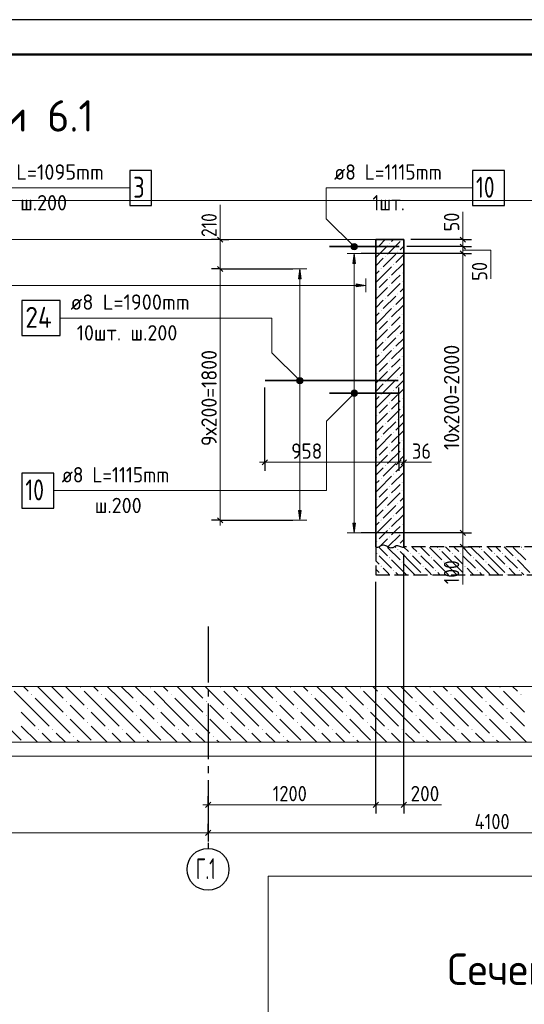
# Model space of a CAD drawing. Header units: millimetres. Extents: x 0 to 59400, y 0 to 42000.
# Tile 9 of 31: x 13649 to 20869, y 27897 to 42000. Entities that reach past the tile are written whole.
import ezdxf

# ---------------------------------------------------------------- set-up
doc = ezdxf.new("R2010")
doc.units = ezdxf.units.MM
doc.linetypes.add('______2', pattern=[270, 200, -70])
doc.linetypes.add('______5', pattern=[1100, 800, -100, 100, -100])
for name, color, linetype, lineweight in [('Standard', 7, 'Continuous', 25), ('ЖБ Перекрытие нижний уровень с отделкой', 7, '______2', 25), ('ЖБ Стена верхний уровень', 7, 'Continuous', 35), ('Заголовок чертежа', 7, 'Continuous', 25), ('Позиционная метка линия выноска', 7, 'Continuous', 13), ('Примечания', 7, 'Continuous', 13), ('Размерная линия_ общее', 7, 'Continuous', 13), ('Стена обрамление П-обр.', 7, 'Continuous', 35), ('Фоновоя арматура Х1', 52, 'Continuous', 25)]:
    doc.layers.add(name, color=color, linetype=linetype, lineweight=lineweight)
doc.layers.add('Оси', color=7, linetype='______5')
doc.layers.add('Размерная выноска', color=7, linetype='Continuous')
doc.layers.add('Стена ДОП арматура У', color=7, linetype='Continuous', lineweight=35, true_color=0x5a2814)
doc.styles.add('ISOCPEUR', font='txt')

msp = doc.modelspace()

# ---------------------------------------------------------------- hatches: boundary and pattern name
at = {"layer": 'ЖБ Перекрытие нижний уровень с отделкой', "linetype": 'Continuous', "lineweight": 18, "transparency": 33554687}
for points in [[(19055, 34412), (19061, 34418), (19068, 34412), (19061, 34405)], [(19655, 34412), (19661, 34418), (19668, 34412), (19661, 34405)], [(20255, 34412), (20261, 34418), (20268, 34412), (20261, 34405)], [(20855, 34412), (20861, 34418), (20868, 34412), (20861, 34405)], [(18755, 34352), (18761, 34358), (18768, 34352), (18761, 34345)], [(18935, 34292), (18941, 34298), (18948, 34292), (18941, 34285)], [(19235, 34352), (19241, 34358), (19248, 34352), (19241, 34345)], [(19355, 34352), (19361, 34358), (19368, 34352), (19361, 34345)], [(19535, 34292), (19541, 34298), (19548, 34292), (19541, 34285)], [(19835, 34352), (19841, 34358), (19848, 34352), (19841, 34345)], [(19955, 34352), (19961, 34358), (19968, 34352), (19961, 34345)], [(20135, 34292), (20141, 34298), (20148, 34292), (20141, 34285)], [(20435, 34352), (20441, 34358), (20448, 34352), (20441, 34345)], [(20555, 34352), (20561, 34358), (20568, 34352), (20561, 34345)], [(20735, 34292), (20741, 34298), (20748, 34292), (20741, 34285)], [(18815, 34172), (18821, 34178), (18828, 34172), (18821, 34165)], [(19115, 34232), (19121, 34238), (19128, 34232), (19121, 34225)], [(19415, 34172), (19421, 34178), (19428, 34172), (19421, 34165)], [(19715, 34232), (19721, 34238), (19728, 34232), (19721, 34225)], [(20015, 34172), (20021, 34178), (20028, 34172), (20021, 34165)], [(20315, 34232), (20321, 34238), (20328, 34232), (20321, 34225)], [(20615, 34172), (20621, 34178), (20628, 34172), (20621, 34165)], [(18815, 34052), (18821, 34058), (18828, 34052), (18826, 34050), (18816, 34050)], [(18995, 34112), (19001, 34118), (19008, 34112), (19001, 34105)], [(19415, 34052), (19421, 34058), (19428, 34052), (19426, 34050), (19416, 34050)], [(19595, 34112), (19601, 34118), (19608, 34112), (19601, 34105)], [(20015, 34052), (20021, 34058), (20028, 34052), (20026, 34050), (20016, 34050)], [(20195, 34112), (20201, 34118), (20208, 34112), (20201, 34105)], [(20615, 34052), (20621, 34058), (20628, 34052), (20626, 34050), (20616, 34050)], [(20795, 34112), (20801, 34118), (20808, 34112), (20801, 34105)]]:
    msp.add_hatch(color=7, dxfattribs=at).paths.add_polyline_path(points, flags=16)
at = {"layer": 'ЖБ Стена верхний уровень', "linetype": 'Continuous', "lineweight": 18, "transparency": 33554687}
for points in [[(18936, 38792), (18941, 38797), (18946, 38792), (18941, 38787)], [(19124, 38850), (19121, 38847), (19118, 38850)], [(18756, 38732), (18761, 38737), (18766, 38732), (18761, 38727)], [(19056, 38672), (19061, 38677), (19066, 38672), (19061, 38667)], [(18876, 38612), (18881, 38617), (18886, 38612), (18881, 38607)], [(18816, 38432), (18821, 38437), (18826, 38432), (18821, 38427)], [(18996, 38492), (19001, 38497), (19006, 38492), (19001, 38487)], [(19116, 38372), (19121, 38377), (19126, 38372), (19121, 38367)], [(18936, 38312), (18941, 38317), (18946, 38312), (18941, 38307)], [(19116, 38252), (19121, 38257), (19126, 38252), (19121, 38247)], [(18756, 38132), (18761, 38137), (18766, 38132), (18761, 38127)], [(18936, 38192), (18941, 38197), (18946, 38192), (18941, 38187)], [(18876, 38012), (18881, 38017), (18886, 38012), (18881, 38007)], [(19056, 38072), (19061, 38077), (19066, 38072), (19061, 38067)], [(18816, 37832), (18821, 37837), (18826, 37832), (18821, 37827)], [(18996, 37892), (19001, 37897), (19006, 37892), (19001, 37887)], [(18936, 37712), (18941, 37717), (18946, 37712), (18941, 37707)], [(19116, 37772), (19121, 37777), (19126, 37772), (19121, 37767)], [(19116, 37652), (19121, 37657), (19126, 37652), (19121, 37647)], [(18756, 37532), (18761, 37537), (18766, 37532), (18761, 37527)], [(18936, 37592), (18941, 37597), (18946, 37592), (18941, 37587)], [(18876, 37412), (18881, 37417), (18886, 37412), (18881, 37407)], [(19056, 37472), (19061, 37477), (19066, 37472), (19061, 37467)], [(18816, 37232), (18821, 37237), (18826, 37232), (18821, 37227)], [(18996, 37292), (19001, 37297), (19006, 37292), (19001, 37287)], [(18936, 37112), (18941, 37117), (18946, 37112), (18941, 37107)], [(19116, 37172), (19121, 37177), (19126, 37172), (19121, 37167)], [(18936, 36992), (18941, 36997), (18946, 36992), (18941, 36987)], [(19116, 37052), (19121, 37057), (19126, 37052), (19121, 37047)], [(18756, 36932), (18761, 36937), (18766, 36932), (18761, 36927)], [(18876, 36812), (18881, 36817), (18886, 36812), (18881, 36807)], [(19056, 36872), (19061, 36877), (19066, 36872), (19061, 36867)], [(18996, 36692), (19001, 36697), (19006, 36692), (19001, 36687)], [(18816, 36632), (18821, 36637), (18826, 36632), (18821, 36627)], [(19116, 36572), (19121, 36577), (19126, 36572), (19121, 36567)], [(18936, 36512), (18941, 36517), (18946, 36512), (18941, 36507)], [(18936, 36392), (18941, 36397), (18946, 36392), (18941, 36387)], [(19116, 36452), (19121, 36457), (19126, 36452), (19121, 36447)], [(18756, 36332), (18761, 36337), (18766, 36332), (18761, 36327)], [(19056, 36272), (19061, 36277), (19066, 36272), (19061, 36267)], [(18876, 36212), (18881, 36217), (18886, 36212), (18881, 36207)], [(18816, 36032), (18821, 36037), (18826, 36032), (18821, 36027)], [(18996, 36092), (19001, 36097), (19006, 36092), (19001, 36087)], [(19116, 35972), (19121, 35977), (19126, 35972), (19121, 35967)], [(18936, 35912), (18941, 35917), (18946, 35912), (18941, 35907)], [(19116, 35852), (19121, 35857), (19126, 35852), (19121, 35847)], [(18756, 35732), (18761, 35737), (18766, 35732), (18761, 35727)], [(18936, 35792), (18941, 35797), (18946, 35792), (18941, 35787)], [(18876, 35612), (18881, 35617), (18886, 35612), (18881, 35607)], [(19056, 35672), (19061, 35677), (19066, 35672), (19061, 35667)], [(18816, 35432), (18821, 35437), (18826, 35432), (18821, 35427)], [(18996, 35492), (19001, 35497), (19006, 35492), (19001, 35487)], [(18936, 35312), (18941, 35317), (18946, 35312), (18941, 35307)], [(19116, 35372), (19121, 35377), (19126, 35372), (19121, 35367)], [(18756, 35132), (18761, 35137), (18766, 35132), (18761, 35127)], [(18936, 35192), (18941, 35197), (18946, 35192), (18941, 35187)], [(19116, 35252), (19121, 35257), (19126, 35252), (19121, 35247)], [(18876, 35012), (18881, 35017), (18886, 35012), (18881, 35007)], [(19056, 35072), (19061, 35077), (19066, 35072), (19061, 35067)], [(18816, 34832), (18821, 34837), (18826, 34832), (18821, 34827)], [(18996, 34892), (19001, 34897), (19006, 34892), (19001, 34887)], [(18936, 34712), (18941, 34717), (18946, 34712), (18941, 34707)], [(19116, 34772), (19121, 34777), (19126, 34772), (19121, 34767)], [(18936, 34592), (18941, 34597), (18946, 34592), (18941, 34587)], [(19116, 34652), (19121, 34657), (19126, 34652), (19121, 34647)], [(18756, 34532), (18761, 34537), (18766, 34532), (18761, 34527)], [(19056, 34472), (19061, 34477), (19066, 34472), (19061, 34467)]]:
    msp.add_hatch(color=7, dxfattribs=at).paths.add_polyline_path(points, flags=16)
at = {"layer": 'Позиционная метка линия выноска', "linetype": 'Continuous', "lineweight": 13, "transparency": 33554687}
for points in [[(18392, 38761), (18423, 38793), (18403, 38782)], [(18423, 38793), (18392, 38761), (18392, 38738)], [(18423, 38793), (18392, 38738), (18446, 38793)], [(18446, 38793), (18392, 38738), (18403, 38718)], [(18446, 38793), (18403, 38718), (18467, 38782)], [(18467, 38782), (18403, 38718), (18423, 38707)], [(18467, 38782), (18423, 38707), (18478, 38761)], [(18478, 38761), (18423, 38707), (18446, 38707)], [(18478, 38761), (18446, 38707), (18478, 38738)], [(18478, 38738), (18446, 38707), (18467, 38718)], [(17614, 36841), (17646, 36873), (17625, 36862)], [(17646, 36873), (17614, 36841), (17614, 36818)], [(17646, 36873), (17614, 36818), (17669, 36873)], [(17669, 36873), (17614, 36818), (17625, 36798)], [(17669, 36873), (17625, 36798), (17689, 36862)], [(17689, 36862), (17625, 36798), (17646, 36787)], [(17689, 36862), (17646, 36787), (17700, 36841)], [(17700, 36841), (17646, 36787), (17669, 36787)], [(17700, 36841), (17669, 36787), (17700, 36818)], [(17700, 36818), (17669, 36787), (17689, 36798)], [(18394, 36661), (18469, 36618), (18406, 36682)], [(18406, 36682), (18481, 36638), (18426, 36693)], [(18406, 36682), (18469, 36618), (18481, 36638)], [(18426, 36693), (18481, 36638), (18481, 36661)], [(18426, 36693), (18481, 36661), (18449, 36693)], [(18449, 36693), (18481, 36661), (18469, 36682)], [(18394, 36638), (18449, 36607), (18394, 36661)], [(18394, 36661), (18449, 36607), (18469, 36618)], [(18426, 36607), (18394, 36638), (18406, 36618)], [(18394, 36638), (18426, 36607), (18449, 36607)]]:
    msp.add_hatch(color=7, dxfattribs=at).paths.add_polyline_path(points)
at = {"layer": 'Стена ДОП арматура У', "linetype": 'Continuous', "lineweight": 13, "transparency": 33554687}
msp.add_hatch(color=7, dxfattribs=at).paths.add_polyline_path([(17677, 38290), (17657, 38430), (17637, 38290)])
msp.add_hatch(color=7, dxfattribs=at).paths.add_polyline_path([(17677, 34970), (17657, 34830), (17637, 34970)], flags=16)
at = {"layer": 'Стена обрамление П-обр.', "linetype": 'Continuous', "lineweight": 13, "transparency": 33554687}
for points in [[(18455, 38510), (18435, 38650), (18415, 38510)], [(18464, 38175), (18604, 38195), (18464, 38215)]]:
    msp.add_hatch(color=7, dxfattribs=at).paths.add_polyline_path(points)
msp.add_hatch(color=7, dxfattribs=at).paths.add_polyline_path([(18455, 34790), (18435, 34650), (18415, 34790)], flags=16)
at = {"layer": 'Фоновоя арматура Х1', "linetype": 'Continuous', "lineweight": 18, "transparency": 33554687}
for points in [[(14515, 32432), (14521, 32438), (14528, 32432), (14521, 32425)], [(15515, 32432), (15521, 32438), (15528, 32432), (15521, 32425)], [(16515, 32432), (16521, 32438), (16528, 32432), (16521, 32425)], [(17515, 32432), (17521, 32438), (17528, 32432), (17521, 32425)], [(18515, 32432), (18521, 32438), (18528, 32432), (18521, 32425)], [(19515, 32432), (19521, 32438), (19528, 32432), (19521, 32425)], [(20515, 32432), (20521, 32438), (20528, 32432), (20521, 32425)], [(13815, 32332), (13821, 32338), (13828, 32332), (13821, 32325)], [(14815, 32332), (14821, 32338), (14828, 32332), (14821, 32325)], [(15815, 32332), (15821, 32338), (15828, 32332), (15821, 32325)], [(16815, 32332), (16821, 32338), (16828, 32332), (16821, 32325)], [(17815, 32332), (17821, 32338), (17828, 32332), (17821, 32325)], [(18815, 32332), (18821, 32338), (18828, 32332), (18821, 32325)], [(19815, 32332), (19821, 32338), (19828, 32332), (19821, 32325)], [(20815, 32332), (20821, 32338), (20828, 32332), (20821, 32325)], [(14315, 32232), (14321, 32238), (14328, 32232), (14321, 32225)], [(15315, 32232), (15321, 32238), (15328, 32232), (15321, 32225)], [(16315, 32232), (16321, 32238), (16328, 32232), (16321, 32225)], [(17315, 32232), (17321, 32238), (17328, 32232), (17321, 32225)], [(18315, 32232), (18321, 32238), (18328, 32232), (18321, 32225)], [(19315, 32232), (19321, 32238), (19328, 32232), (19321, 32225)], [(20315, 32232), (20321, 32238), (20328, 32232), (20321, 32225)], [(14315, 32032), (14321, 32038), (14328, 32032), (14321, 32025)], [(14615, 32132), (14621, 32138), (14628, 32132), (14621, 32125)], [(15315, 32032), (15321, 32038), (15328, 32032), (15321, 32025)], [(15615, 32132), (15621, 32138), (15628, 32132), (15621, 32125)], [(16315, 32032), (16321, 32038), (16328, 32032), (16321, 32025)], [(16615, 32132), (16621, 32138), (16628, 32132), (16621, 32125)], [(17315, 32032), (17321, 32038), (17328, 32032), (17321, 32025)], [(17615, 32132), (17621, 32138), (17628, 32132), (17621, 32125)], [(18315, 32032), (18321, 32038), (18328, 32032), (18321, 32025)], [(18615, 32132), (18621, 32138), (18628, 32132), (18621, 32125)], [(19315, 32032), (19321, 32038), (19328, 32032), (19321, 32025)], [(19615, 32132), (19621, 32138), (19628, 32132), (19621, 32125)], [(20315, 32032), (20321, 32038), (20328, 32032), (20321, 32025)], [(20615, 32132), (20621, 32138), (20628, 32132), (20621, 32125)], [(14615, 31932), (14621, 31938), (14628, 31932), (14621, 31925)], [(15615, 31932), (15621, 31938), (15628, 31932), (15621, 31925)], [(16615, 31932), (16621, 31938), (16628, 31932), (16621, 31925)], [(17615, 31932), (17621, 31938), (17628, 31932), (17621, 31925)], [(18615, 31932), (18621, 31938), (18628, 31932), (18621, 31925)], [(19615, 31932), (19621, 31938), (19628, 31932), (19621, 31925)], [(20615, 31932), (20621, 31938), (20628, 31932), (20621, 31925)], [(13915, 31832), (13921, 31838), (13928, 31832), (13921, 31825)], [(14115, 31832), (14121, 31838), (14128, 31832), (14121, 31825)], [(14415, 31732), (14421, 31738), (14428, 31732), (14421, 31725)], [(14915, 31832), (14921, 31838), (14928, 31832), (14921, 31825)], [(15115, 31832), (15121, 31838), (15128, 31832), (15121, 31825)], [(15415, 31732), (15421, 31738), (15428, 31732), (15421, 31725)], [(15915, 31832), (15921, 31838), (15928, 31832), (15921, 31825)], [(16115, 31832), (16121, 31838), (16128, 31832), (16121, 31825)], [(16415, 31732), (16421, 31738), (16428, 31732), (16421, 31725)], [(16915, 31832), (16921, 31838), (16928, 31832), (16921, 31825)], [(17115, 31832), (17121, 31838), (17128, 31832), (17121, 31825)], [(17415, 31732), (17421, 31738), (17428, 31732), (17421, 31725)], [(17915, 31832), (17921, 31838), (17928, 31832), (17921, 31825)], [(18115, 31832), (18121, 31838), (18128, 31832), (18121, 31825)], [(18415, 31732), (18421, 31738), (18428, 31732), (18421, 31725)], [(18915, 31832), (18921, 31838), (18928, 31832), (18921, 31825)], [(19115, 31832), (19121, 31838), (19128, 31832), (19121, 31825)], [(19415, 31732), (19421, 31738), (19428, 31732), (19421, 31725)], [(19915, 31832), (19921, 31838), (19928, 31832), (19921, 31825)], [(20115, 31832), (20121, 31838), (20128, 31832), (20121, 31825)], [(20415, 31732), (20421, 31738), (20428, 31732), (20421, 31725)]]:
    msp.add_hatch(color=7, dxfattribs=at).paths.add_polyline_path(points, flags=16)

# ---------------------------------------------------------------- linework, layer by layer
at = {"layer": 'Standard', "color": 7, "linetype": 'Continuous', "lineweight": 13, "transparency": 33554687}
for p, q in [((16519, 38850), (16519, 38925)), ((19989, 38850), (19989, 38925)), ((19989, 38750), (19989, 38650)), ((19989, 38650), (19989, 34650)), ((16519, 38430), (16519, 34830)), ((17156, 35661), (17081, 35661)), ((17156, 35661), (19072, 35661)), ((19072, 35661), (19144, 35661)), ((19144, 35661), (19219, 35661)), ((16519, 34830), (16519, 34755)), ((19989, 34650), (19989, 34450)), ((19989, 34450), (19989, 34375))]:
    msp.add_line(p, q, dxfattribs=at)
at = {"layer": 'Standard', "color": 7, "linetype": 'Continuous', "lineweight": 18, "transparency": 33554687}
msp.add_line((18744, 38850), (6044, 38850), dxfattribs=at)
at = {"layer": 'Standard', "color": 7, "linetype": 'Continuous', "lineweight": -3, "transparency": 33554687}
for p, q in [((16519, 38850), (16394, 38850)), ((16519, 38850), (16644, 38850)), ((16519, 38850), (16531, 38850)), ((19989, 38850), (19864, 38850)), ((19989, 38850), (20114, 38850)), ((19989, 38750), (19864, 38750)), ((19989, 38650), (19864, 38650)), ((19989, 38750), (20114, 38750)), ((19989, 38650), (20114, 38650)), ((16519, 38430), (16394, 38430)), ((16519, 38430), (16644, 38430)), ((16519, 38430), (17557, 38430)), ((17156, 35661), (17156, 36730)), ((17156, 35661), (17156, 35786)), ((19072, 35661), (19072, 35786)), ((19144, 35661), (19144, 35786)), ((17156, 35661), (17156, 35536)), ((19072, 35661), (19072, 35536)), ((19144, 35661), (19144, 35536)), ((19144, 35661), (19144, 35661)), ((16519, 34830), (16394, 34830)), ((16519, 34830), (16644, 34830)), ((16519, 34830), (17557, 34830)), ((19989, 34650), (19864, 34650)), ((19989, 34650), (20114, 34650)), ((19989, 34450), (19864, 34450)), ((19989, 34450), (20114, 34450)), ((19989, 34450), (19989, 34450))]:
    msp.add_line(p, q, dxfattribs=at)
at = {"layer": 'Standard', "color": 7, "linetype": 'Continuous', "lineweight": 25, "transparency": 33554687}
for p, q in [((16481, 38887), (16556, 38812)), ((19951, 38887), (20026, 38812)), ((19951, 38787), (20026, 38712)), ((19951, 38687), (20026, 38612)), ((16481, 38467), (16556, 38392)), ((17119, 35623), (17194, 35698)), ((19035, 35623), (19110, 35698)), ((19107, 35623), (19182, 35698)), ((16481, 34867), (16556, 34792)), ((19951, 34687), (20026, 34612)), ((19951, 34487), (20026, 34412))]:
    msp.add_line(p, q, dxfattribs=at)
msp.add_lwpolyline([(0, 0), (59400, 0), (59400, 42000), (0, 42000), (0, 0)], close=True, dxfattribs=at)
at = {"layer": 'Standard', "color": 7, "linetype": 'Continuous', "lineweight": 50, "transparency": 33554687}
msp.add_lwpolyline([(2000, 41500), (58900, 41500), (58900, 500), (2000, 500), (2000, 41500)], close=True, dxfattribs=at)
at = {"layer": 'Standard', "color": 7, "linetype": 'Continuous', "lineweight": 25, "transparency": 33554687}
msp.add_lwpolyline([(58900, 41500), (2000, 41500), (2000, 500), (58900, 500), (58900, 41500)], dxfattribs=at)
at = {"layer": 'Standard', "color": 254, "linetype": 'Continuous', "lineweight": 18, "true_color": 0xc4c4ff, "transparency": 33554687}
msp.add_lwpolyline([(4284, 31450), (25544, 31450), (25544, 39410), (4284, 39410), (4284, 31450)], dxfattribs=at)
at = {"layer": 'Standard', "color": 7, "linetype": 'Continuous', "lineweight": 13, "transparency": 33554687}
for points in [[(16519, 38850), (16519, 38780), (16519, 38780), (16519, 38430)], [(19989, 38850), (19989, 38788), (19989, 38788), (19989, 38750)], [(58900, 29734), (17203, 29734), (17203, 3500), (58900, 3500), (58900, 29734)]]:
    msp.add_lwpolyline(points, dxfattribs=at)
at = {"layer": 'Standard', "color": 7, "linetype": 'Continuous', "lineweight": -3, "transparency": 33554687}
for points in [[(19989, 38850), (19972, 38850), (19972, 38850), (19972, 38850), (19972, 38850), (19244, 38850)], [(19989, 38650), (19972, 38650), (19972, 38650), (19972, 38650), (19972, 38650), (18535, 38650)], [(19989, 38750), (19972, 38750), (19972, 38750), (19972, 38750), (19972, 38750), (19188, 38750)], [(19072, 35661), (19072, 35678), (19072, 35678), (19072, 35899), (19072, 35899), (19072, 36730)], [(19989, 34650), (19972, 34650), (19972, 34650), (18535, 34650)]]:
    msp.add_lwpolyline(points, dxfattribs=at)
at = {"layer": 'ЖБ Перекрытие нижний уровень с отделкой', "color": 7, "linetype": '______2', "lineweight": 25, "transparency": 33554687}
for p, q in [((18744, 34450), (18744, 34050)), ((24044, 34450), (19144, 34450)), ((18744, 34050), (24544, 34050))]:
    msp.add_line(p, q, dxfattribs=at)
at = {"layer": 'ЖБ Перекрытие нижний уровень с отделкой', "color": 9, "linetype": 'Continuous', "lineweight": 18, "true_color": 0xc7c7c7, "transparency": 33554687}
for p, q in [((18783, 34450), (18911, 34322)), ((18911, 34442), (19091, 34262)), ((19023, 34450), (19031, 34442)), ((19143, 34450), (19211, 34382)), ((19271, 34442), (19263, 34450)), ((19331, 34382), (19271, 34442)), ((19383, 34450), (19511, 34322)), ((19511, 34442), (19691, 34262)), ((19623, 34450), (19631, 34442)), ((19743, 34450), (19811, 34382)), ((19871, 34442), (19863, 34450)), ((19931, 34382), (19871, 34442)), ((19983, 34450), (20111, 34322)), ((20111, 34442), (20291, 34262)), ((20223, 34450), (20231, 34442)), ((20343, 34450), (20411, 34382)), ((20471, 34442), (20463, 34450)), ((20531, 34382), (20471, 34442)), ((20583, 34450), (20711, 34322)), ((20711, 34442), (20891, 34262)), ((20823, 34450), (20831, 34442)), ((18791, 34322), (18971, 34142)), ((19271, 34202), (19091, 34382)), ((19271, 34322), (19391, 34202)), ((19391, 34322), (19571, 34142)), ((19871, 34202), (19691, 34382)), ((19871, 34322), (19991, 34202)), ((19991, 34322), (20171, 34142)), ((20471, 34202), (20291, 34382)), ((20471, 34322), (20591, 34202)), ((20591, 34322), (20771, 34142)), ((18744, 34248), (18791, 34202)), ((18911, 34082), (18851, 34142)), ((19151, 34082), (18971, 34262)), ((19151, 34202), (19271, 34082)), ((19271, 34202), (19391, 34082)), ((19511, 34082), (19451, 34142)), ((19751, 34082), (19571, 34262)), ((19751, 34202), (19871, 34082)), ((19871, 34202), (19991, 34082)), ((20111, 34082), (20051, 34142)), ((20351, 34082), (20171, 34262)), ((20351, 34202), (20471, 34082)), ((20471, 34202), (20591, 34082)), ((20711, 34082), (20651, 34142)), ((20951, 34082), (20771, 34262)), ((18744, 34128), (18791, 34082)), ((18943, 34050), (18911, 34082)), ((19031, 34082), (19063, 34050)), ((19151, 34082), (19183, 34050)), ((19271, 34082), (19303, 34050)), ((19543, 34050), (19511, 34082)), ((19631, 34082), (19663, 34050)), ((19751, 34082), (19783, 34050)), ((19871, 34082), (19903, 34050)), ((20143, 34050), (20111, 34082)), ((20231, 34082), (20263, 34050)), ((20351, 34082), (20383, 34050)), ((20471, 34082), (20503, 34050)), ((20743, 34050), (20711, 34082)), ((20831, 34082), (20863, 34050))]:
    msp.add_line(p, q, dxfattribs=at)
at = {"layer": 'ЖБ Стена верхний уровень', "color": 251, "linetype": 'Continuous', "lineweight": 18, "true_color": 0x494949, "transparency": 33554687}
for p, q in [((18759, 38850), (18744, 38835)), ((18879, 38850), (18791, 38762)), ((19091, 38822), (18911, 38642)), ((18971, 38822), (18999, 38850)), ((18911, 38762), (18744, 38595)), ((19144, 38755), (19091, 38702)), ((18744, 38475), (18851, 38582)), ((19031, 38642), (18851, 38462)), ((19144, 38515), (18971, 38342)), ((19144, 38635), (19031, 38522)), ((18791, 38402), (18744, 38355)), ((18791, 38282), (18971, 38462)), ((18791, 38282), (18744, 38235)), ((18911, 38282), (18791, 38162)), ((19091, 38222), (18911, 38042)), ((18971, 38222), (19031, 38282)), ((19031, 38282), (19091, 38342)), ((18911, 38162), (18744, 37995)), ((19144, 38155), (19091, 38102)), ((18744, 37875), (18851, 37982)), ((19031, 38042), (18851, 37862)), ((19144, 38035), (19031, 37922)), ((18791, 37802), (18744, 37755)), ((18791, 37682), (18971, 37862)), ((19144, 37915), (18971, 37742)), ((18791, 37682), (18744, 37635)), ((18911, 37682), (18791, 37562)), ((18971, 37622), (19031, 37682)), ((19031, 37682), (19091, 37742)), ((18911, 37562), (18744, 37395)), ((19091, 37622), (18911, 37442)), ((19144, 37555), (19091, 37502)), ((18744, 37275), (18851, 37382)), ((19031, 37442), (18851, 37262)), ((19144, 37435), (19031, 37322)), ((18791, 37082), (18971, 37262)), ((19144, 37315), (18971, 37142)), ((18791, 37202), (18744, 37155)), ((19031, 37082), (19091, 37142)), ((18791, 37082), (18744, 37035)), ((18911, 36962), (18744, 36795)), ((18911, 37082), (18791, 36962)), ((19091, 37022), (18911, 36842)), ((18971, 37022), (19031, 37082)), ((19144, 36955), (19091, 36902)), ((19031, 36842), (18851, 36662)), ((19144, 36835), (19031, 36722)), ((18744, 36675), (18851, 36782)), ((19144, 36715), (18971, 36542)), ((18791, 36602), (18744, 36555)), ((18791, 36482), (18971, 36662)), ((19031, 36482), (19091, 36542)), ((18791, 36482), (18744, 36435)), ((18911, 36482), (18791, 36362)), ((19091, 36422), (18911, 36242)), ((18971, 36422), (19031, 36482)), ((18911, 36362), (18744, 36195)), ((19144, 36355), (19091, 36302)), ((18744, 36075), (18851, 36182)), ((19031, 36242), (18851, 36062)), ((19144, 36115), (18971, 35942)), ((19144, 36235), (19031, 36122)), ((18791, 36002), (18744, 35955)), ((18791, 35882), (18971, 36062)), ((18791, 35882), (18744, 35835)), ((18911, 35882), (18791, 35762)), ((19091, 35822), (18911, 35642)), ((18971, 35822), (19031, 35882)), ((19031, 35882), (19091, 35942)), ((18911, 35762), (18744, 35595)), ((19144, 35755), (19091, 35702)), ((18744, 35475), (18851, 35582)), ((19031, 35642), (18851, 35462)), ((19144, 35635), (19031, 35522)), ((18791, 35402), (18744, 35355)), ((18791, 35282), (18971, 35462)), ((19144, 35515), (18971, 35342)), ((18791, 35282), (18744, 35235)), ((18911, 35282), (18791, 35162)), ((18971, 35222), (19031, 35282)), ((19031, 35282), (19091, 35342)), ((18911, 35162), (18744, 34995)), ((19091, 35222), (18911, 35042)), ((19144, 35155), (19091, 35102)), ((18744, 34875), (18851, 34982)), ((19031, 35042), (18851, 34862)), ((19144, 35035), (19031, 34922)), ((18791, 34682), (18971, 34862)), ((19144, 34915), (18971, 34742)), ((18791, 34802), (18744, 34755)), ((19031, 34682), (19091, 34742)), ((18791, 34682), (18744, 34635)), ((18911, 34682), (18791, 34562)), ((18911, 34562), (18799, 34450)), ((19091, 34622), (18919, 34450)), ((18971, 34622), (19031, 34682)), ((19144, 34555), (19091, 34502))]:
    msp.add_line(p, q, dxfattribs=at)
at = {"layer": 'ЖБ Стена верхний уровень', "color": 7, "linetype": 'Continuous', "lineweight": 35, "transparency": 33554687}
for p, q in [((18744, 38850), (18744, 34450)), ((19144, 38850), (18744, 38850)), ((19144, 34450), (19144, 38850))]:
    msp.add_line(p, q, dxfattribs=at)
at = {"layer": 'Оси', "color": 8, "linetype": '______5', "lineweight": -3, "transparency": 33554687}
msp.add_line((16344, 33308), (16344, 30130), dxfattribs=at)
at = {"layer": 'Оси', "color": 7, "linetype": 'Continuous', "lineweight": -3, "transparency": 33554687}
msp.add_circle((16344, 29830), 300, dxfattribs=at)
at = {"layer": 'Позиционная метка линия выноска', "color": 7, "linetype": 'Continuous', "lineweight": 13, "transparency": 33554687}
for p, q in [((18403, 38782), (18403, 38782)), ((18403, 38718), (18403, 38718)), ((18467, 38782), (18467, 38782)), ((18467, 38718), (18467, 38718)), ((17625, 36862), (17625, 36862)), ((17689, 36862), (17689, 36862)), ((17625, 36798), (17625, 36798)), ((17689, 36798), (17689, 36798)), ((18406, 36682), (18406, 36682)), ((18469, 36682), (18469, 36682)), ((18406, 36618), (18406, 36618)), ((18469, 36618), (18469, 36618))]:
    msp.add_line(p, q, dxfattribs=at)
for points in [[(15216, 39590), (13004, 39590), (13004, 38595), (12604, 38195)], [(20128, 39590), (18035, 39590), (18035, 39150), (18435, 38750)], [(14240, 37727), (17257, 37727), (17257, 37230), (17657, 36830)], [(14146, 35255), (18038, 35255), (18038, 36250), (18438, 36650)]]:
    msp.add_lwpolyline(points, dxfattribs=at)
for centre in [(18435, 38750), (17657, 36830), (18438, 36650)]:
    msp.add_circle(centre, 45, dxfattribs=at)
at = {"layer": 'Примечания', "color": 7, "linetype": 'Continuous', "lineweight": 25, "transparency": 33554687}
msp.add_line((19144, 34445), (19144, 34445), dxfattribs=at)
msp.add_lwpolyline([(18744, 34445), (18759, 34445), (18775, 34446), (18790, 34450), (18801, 34457), (18811, 34465), (18823, 34471), (18838, 34475), (18853, 34477), (18869, 34475), (18883, 34471), (18897, 34466), (18909, 34459), (18920, 34452), (18932, 34446), (18945, 34440), (18960, 34437), (18976, 34438), (18992, 34441), (19004, 34447), (19014, 34455), (19025, 34462), (19039, 34467), (19055, 34468), (19070, 34465), (19084, 34460), (19098, 34455), (19112, 34450), (19126, 34446), (19141, 34443), (19144, 34443)], dxfattribs=at)
at = {"layer": 'Размерная выноска', "color": 7, "linetype": 'Continuous', "lineweight": 13, "transparency": 33554687}
for p, q in [((16519, 38850), (16519, 39350)), ((19989, 38850), (19989, 39250)), ((19144, 35661), (19544, 35661)), ((19989, 34450), (19989, 33910)), ((19144, 30755), (19684, 30755))]:
    msp.add_line(p, q, dxfattribs=at)
msp.add_lwpolyline([(19989, 38698), (20389, 38698), (20389, 38288)], dxfattribs=at)
at = {"layer": 'Размерная линия_ общее', "color": 7, "linetype": 'Continuous', "lineweight": 13, "transparency": 33554687}
for p, q in [((16344, 30755), (16269, 30755)), ((16344, 30755), (18744, 30755)), ((18744, 30755), (19144, 30755)), ((19144, 30755), (19219, 30755)), ((6544, 30355), (16344, 30355)), ((16344, 30355), (24544, 30355))]:
    msp.add_line(p, q, dxfattribs=at)
at = {"layer": 'Размерная линия_ общее', "color": 7, "linetype": 'Continuous', "lineweight": 25, "transparency": 33554687}
for p, q in [((16307, 30717), (16382, 30792)), ((18707, 30717), (18782, 30792)), ((19107, 30717), (19182, 30792)), ((16307, 30317), (16382, 30392))]:
    msp.add_line(p, q, dxfattribs=at)
at = {"layer": 'Размерная линия_ общее', "color": 253, "linetype": 'Continuous', "lineweight": -3, "true_color": 0xa0a0a0, "transparency": 33554687}
for p, q in [((16344, 30755), (16344, 30880)), ((16344, 30755), (16344, 30630)), ((16344, 30755), (16344, 30455)), ((18744, 30755), (18744, 30880)), ((18744, 30755), (18744, 30630)), ((19144, 30755), (19144, 30880)), ((19144, 30755), (19144, 30630)), ((16344, 30355), (16344, 30480)), ((16344, 30355), (16344, 30230)), ((16344, 30355), (16344, 30230))]:
    msp.add_line(p, q, dxfattribs=at)
for points in [[(19144, 30755), (19144, 30772), (19144, 30772), (19144, 31263), (19144, 31263), (19144, 34350)], [(18744, 30755), (18744, 30772), (18744, 30772), (18744, 31160), (18744, 31160), (18744, 33950)]]:
    msp.add_lwpolyline(points, dxfattribs=at)
at = {"layer": 'Стена ДОП арматура У', "color": 251, "linetype": 'Continuous', "lineweight": 13, "true_color": 0x494949, "transparency": 33554687}
for p, q in [((17657, 38430), (17557, 38430)), ((17657, 38430), (17637, 38290)), ((17677, 38290), (17657, 38430)), ((17657, 38430), (17757, 38430)), ((17657, 38430), (17657, 38430)), ((17637, 38290), (17677, 38290)), ((17657, 34970), (17657, 38290)), ((17657, 34830), (17637, 34970)), ((17637, 34970), (17677, 34970)), ((17677, 34970), (17657, 34830)), ((17657, 34830), (17557, 34830)), ((17657, 34830), (17757, 34830)), ((17657, 34830), (17657, 34830))]:
    msp.add_line(p, q, dxfattribs=at)
at = {"layer": 'Стена ДОП арматура У', "color": 19, "linetype": 'Continuous', "lineweight": 35, "true_color": 0x5a2814, "transparency": 33554687}
msp.add_line((19064, 36830), (17164, 36830), dxfattribs=at)
at = {"layer": 'Стена ДОП арматура У', "color": 7, "linetype": 'Continuous', "lineweight": 25, "transparency": 33554687}
msp.add_lwpolyline([(13680, 37477), (14230, 37477), (14230, 37977), (13680, 37977), (13680, 37477)], dxfattribs=at)
at = {"layer": 'Стена обрамление П-обр.', "color": 7, "linetype": 'Continuous', "lineweight": 35, "transparency": 33554687}
for p, q in [((19080, 38750), (18080, 38750)), ((19080, 36650), (18080, 36650))]:
    msp.add_line(p, q, dxfattribs=at)
at = {"layer": 'Стена обрамление П-обр.', "color": 251, "linetype": 'Continuous', "lineweight": 13, "true_color": 0x494949, "transparency": 33554687}
for p, q in [((18435, 38650), (18335, 38650)), ((18435, 38650), (18415, 38510)), ((18455, 38510), (18435, 38650)), ((18435, 38650), (18535, 38650)), ((18435, 38650), (18435, 38650)), ((18415, 38510), (18455, 38510)), ((18435, 34790), (18435, 38510)), ((18604, 38195), (18604, 38295)), ((6744, 38195), (18464, 38195)), ((18604, 38195), (18464, 38215)), ((18464, 38215), (18464, 38175)), ((18464, 38175), (18604, 38195)), ((18604, 38195), (18604, 38095)), ((18604, 38195), (18604, 38195)), ((18435, 34650), (18415, 34790)), ((18415, 34790), (18455, 34790)), ((18455, 34790), (18435, 34650)), ((18435, 34650), (18335, 34650)), ((18435, 34650), (18535, 34650)), ((18435, 34650), (18435, 34650))]:
    msp.add_line(p, q, dxfattribs=at)
at = {"layer": 'Стена обрамление П-обр.', "color": 7, "linetype": 'Continuous', "lineweight": 25, "transparency": 33554687}
for points in [[(15223, 39340), (15533, 39340), (15533, 39840), (15223, 39840), (15223, 39340)], [(20128, 39340), (20588, 39340), (20588, 39840), (20128, 39840), (20128, 39340)], [(13680, 35005), (14140, 35005), (14140, 35505), (13680, 35505), (13680, 35005)]]:
    msp.add_lwpolyline(points, dxfattribs=at)
at = {"layer": 'Фоновоя арматура Х1', "color": 7, "linetype": 'Continuous', "lineweight": 13, "transparency": 33554687}
for p, q in [((25344, 32450), (6444, 32450)), ((5744, 31650), (25344, 31650))]:
    msp.add_line(p, q, dxfattribs=at)
at = {"layer": 'Фоновоя арматура Х1', "color": 252, "linetype": 'Continuous', "lineweight": 18, "true_color": 0x8f8f8f, "transparency": 33554687}
for p, q in [((13703, 32450), (13771, 32382)), ((14071, 32282), (13903, 32450)), ((14103, 32450), (14271, 32282)), ((14303, 32450), (14571, 32182)), ((14703, 32450), (14771, 32382)), ((15071, 32282), (14903, 32450)), ((15103, 32450), (15271, 32282)), ((15303, 32450), (15571, 32182)), ((15703, 32450), (15771, 32382)), ((16071, 32282), (15903, 32450)), ((16103, 32450), (16271, 32282)), ((16303, 32450), (16571, 32182)), ((16703, 32450), (16771, 32382)), ((17071, 32282), (16903, 32450)), ((17103, 32450), (17271, 32282)), ((17303, 32450), (17571, 32182)), ((17703, 32450), (17771, 32382)), ((18071, 32282), (17903, 32450)), ((18103, 32450), (18271, 32282)), ((18303, 32450), (18571, 32182)), ((18703, 32450), (18771, 32382)), ((19071, 32282), (18903, 32450)), ((19103, 32450), (19271, 32282)), ((19303, 32450), (19571, 32182)), ((19703, 32450), (19771, 32382)), ((20071, 32282), (19903, 32450)), ((20103, 32450), (20271, 32282)), ((20303, 32450), (20571, 32182)), ((20703, 32450), (20771, 32382)), ((13871, 32082), (13571, 32382)), ((14871, 32082), (14571, 32382)), ((15871, 32082), (15571, 32382)), ((16871, 32082), (16571, 32382)), ((17871, 32082), (17571, 32382)), ((18871, 32082), (18571, 32382)), ((19871, 32082), (19571, 32382)), ((20871, 32082), (20571, 32382)), ((13871, 32282), (14071, 32082)), ((14071, 32282), (14271, 32082)), ((14471, 32082), (14371, 32182)), ((14871, 32282), (15071, 32082)), ((15071, 32282), (15271, 32082)), ((15471, 32082), (15371, 32182)), ((15871, 32282), (16071, 32082)), ((16071, 32282), (16271, 32082)), ((16471, 32082), (16371, 32182)), ((16871, 32282), (17071, 32082)), ((17071, 32282), (17271, 32082)), ((17471, 32082), (17371, 32182)), ((17871, 32282), (18071, 32082)), ((18071, 32282), (18271, 32082)), ((18471, 32082), (18371, 32182)), ((18871, 32282), (19071, 32082)), ((19071, 32282), (19271, 32082)), ((19471, 32082), (19371, 32182)), ((19871, 32282), (20071, 32082)), ((20071, 32282), (20271, 32082)), ((20471, 32082), (20371, 32182)), ((13671, 32082), (13871, 31882)), ((13871, 32082), (14071, 31882)), ((14071, 32082), (14371, 31782)), ((14571, 31982), (14471, 32082)), ((14671, 32082), (14871, 31882)), ((14871, 32082), (15071, 31882)), ((15071, 32082), (15371, 31782)), ((15571, 31982), (15471, 32082)), ((15671, 32082), (15871, 31882)), ((15871, 32082), (16071, 31882)), ((16071, 32082), (16371, 31782)), ((16571, 31982), (16471, 32082)), ((16671, 32082), (16871, 31882)), ((16871, 32082), (17071, 31882)), ((17071, 32082), (17371, 31782)), ((17571, 31982), (17471, 32082)), ((17671, 32082), (17871, 31882)), ((17871, 32082), (18071, 31882)), ((18071, 32082), (18371, 31782)), ((18571, 31982), (18471, 32082)), ((18671, 32082), (18871, 31882)), ((18871, 32082), (19071, 31882)), ((19071, 32082), (19371, 31782)), ((19571, 31982), (19471, 32082)), ((19671, 32082), (19871, 31882)), ((19871, 32082), (20071, 31882)), ((20071, 32082), (20371, 31782)), ((20571, 31982), (20471, 32082)), ((20671, 32082), (20871, 31882)), ((13371, 31982), (13671, 31682)), ((13671, 31882), (13903, 31650)), ((14371, 31982), (14671, 31682)), ((14671, 31882), (14903, 31650)), ((15371, 31982), (15671, 31682)), ((15671, 31882), (15903, 31650)), ((16371, 31982), (16671, 31682)), ((16671, 31882), (16903, 31650)), ((17371, 31982), (17671, 31682)), ((17671, 31882), (17903, 31650)), ((18371, 31982), (18671, 31682)), ((18671, 31882), (18903, 31650)), ((19371, 31982), (19671, 31682)), ((19671, 31882), (19903, 31650)), ((20371, 31982), (20671, 31682)), ((20671, 31882), (20903, 31650)), ((14071, 31682), (13971, 31782)), ((14171, 31782), (14303, 31650)), ((15071, 31682), (14971, 31782)), ((15171, 31782), (15303, 31650)), ((16071, 31682), (15971, 31782)), ((16171, 31782), (16303, 31650)), ((17071, 31682), (16971, 31782)), ((17171, 31782), (17303, 31650)), ((18071, 31682), (17971, 31782)), ((18171, 31782), (18303, 31650)), ((19071, 31682), (18971, 31782)), ((19171, 31782), (19303, 31650)), ((20071, 31682), (19971, 31782)), ((20171, 31782), (20303, 31650)), ((14103, 31650), (14071, 31682)), ((14471, 31682), (14503, 31650)), ((15103, 31650), (15071, 31682)), ((15471, 31682), (15503, 31650)), ((16103, 31650), (16071, 31682)), ((16471, 31682), (16503, 31650)), ((17103, 31650), (17071, 31682)), ((17471, 31682), (17503, 31650)), ((18103, 31650), (18071, 31682)), ((18471, 31682), (18503, 31650)), ((19103, 31650), (19071, 31682)), ((19471, 31682), (19503, 31650)), ((20103, 31650), (20071, 31682)), ((20471, 31682), (20503, 31650))]:
    msp.add_line(p, q, dxfattribs=at)

# ---------------------------------------------------------------- texts
at = {"layer": 'Standard', "color": 7, "linetype": 'Continuous', "lineweight": 25, "transparency": 33554687, "char_height": 220, "attachment_point": 7, "rotation": 90, "style": 'ISOCPEUR'}
for s, insert, width in [('\\W0.83;210', (16469, 38887), 508.56), ('\\W0.87;50', (19939, 38967), 403.94), ('\\W0.87;50', (20339, 38260), 403.93), ('\\W0.95;10х200=2000', (19939, 35836), 1753.13), ('\\W0.94;9х200=1800', (16469, 35893), 1598.72), ('\\W0.83;100', (19939, 33916), 508.57)]:
    msp.add_mtext(s, dxfattribs=dict(at, insert=insert, width=width))
at = {"layer": 'Standard', "color": 7, "linetype": 'Continuous', "lineweight": 25, "transparency": 33554687, "char_height": 220, "attachment_point": 7, "style": 'ISOCPEUR'}
for s, insert, width in [('\\W0.91;958', (17534, 35711), 561.99), ('\\W0.87;36', (19262, 35711), 403.94)]:
    msp.add_mtext(s, dxfattribs=dict(at, insert=insert, width=width))
at = {"layer": 'Заголовок чертежа', "color": 7, "linetype": 'Continuous', "lineweight": 50, "transparency": 33554687, "char_height": 450, "attachment_point": 7, "style": 'ISOCPEUR'}
for s, insert, width in [('\\W0.98;Схема армирования стены вблизи оси 6.1', (3000, 40275), 11937.76), ('\\W0.98;Схема армирования стены по оси 9.1 ', (3000, 28175), 10971.09), ('\\W0.96;Сечение по стене 14-14', (19770, 28175), 6962.89)]:
    msp.add_mtext(s, dxfattribs=dict(at, insert=insert, width=width))
at = {"layer": 'Оси', "color": 7, "linetype": 'Continuous', "lineweight": 25, "transparency": 33554687, "insert": (16171, 29690), "char_height": 300, "width": 436.99, "attachment_point": 7, "style": 'ISOCPEUR'}
msp.add_mtext('\\W0.61;Г.1', dxfattribs=at)
at = {"layer": 'Размерная линия_ общее', "color": 7, "linetype": 'Continuous', "lineweight": 25, "transparency": 33554687, "char_height": 220, "attachment_point": 7, "style": 'ISOCPEUR'}
for s, insert, width in [('\\W0.87;1200', (17269, 30805), 666.9), ('\\W0.91;200', (19242, 30805), 561.98), ('\\W0.87;4100', (20158, 30405), 689.43)]:
    msp.add_mtext(s, dxfattribs=dict(at, insert=insert, width=width))
at = {"layer": 'Стена ДОП арматура У', "color": 7, "linetype": 'Continuous', "lineweight": 13, "transparency": 33554687, "attachment_point": 7, "style": 'ISOCPEUR'}
for s, insert, char_height, width in [('\\W0.96;ø8 L=1900mm ', (14376, 37845), 220, 1996.29), ('\\W0.88;24', (13730, 37587), 300, 581.99), ('\\W0.95;10шт. ш.200 ', (14464, 37405), 220, 1819.89)]:
    msp.add_mtext(s, dxfattribs=dict(at, insert=insert, char_height=char_height, width=width))
at = {"layer": 'Стена обрамление П-обр.', "color": 7, "linetype": 'Continuous', "lineweight": 13, "transparency": 33554687, "attachment_point": 7, "style": 'ISOCPEUR'}
for s, insert, char_height, width in [('\\W0.96;ø8 L=1095mm ', (13138, 39708), 220, 1996.29), ('\\W0.91;ø8 L=1115mm ', (18148, 39708), 220, 1903.67), ('\\W0.78;3', (15273, 39450), 300, 326.41), ('\\W0.75;10', (20178, 39450), 300, 472.29), ('\\W0.95;ш.200 ', (13655, 39268), 220, 962.13), ('\\W0.89;1шт. ', (18698, 39268), 220, 801.64), ('\\W0.91;ø8 L=1115mm ', (14250, 35372), 220, 1903.66), ('\\W0.75;10', (13730, 35115), 300, 472.27), ('\\W0.95;ш.200 ', (14723, 34932), 220, 962.13)]:
    msp.add_mtext(s, dxfattribs=dict(at, insert=insert, char_height=char_height, width=width))

doc.saveas('drawing.dxf')
